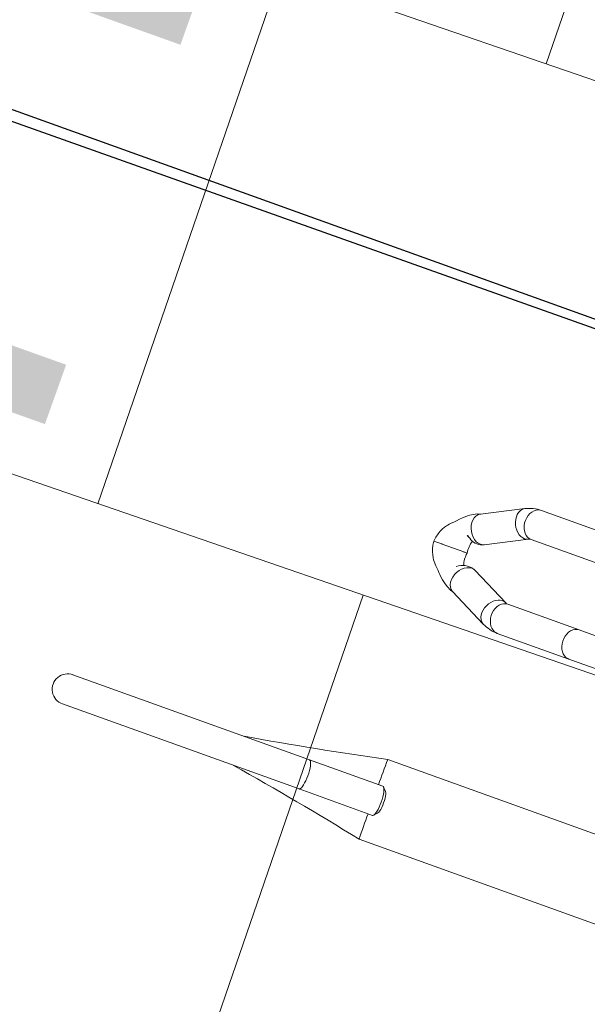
# Model space of a CAD drawing. Header units: metres. Extents: x 134157 to 138734, y 451157 to 455772.
# Tile 151 of 256: x 136407.219 to 136407.623, y 453387.39 to 453388.09. Entities that reach past the tile are written whole.
import ezdxf
from ezdxf import colors
from ezdxf.entities.mleader import LeaderData, LeaderLine
from ezdxf.math import Vec2, Vec3

# ---------------------------------------------------------------- set-up
doc = ezdxf.new("R2010")
doc.units = ezdxf.units.M
doc.layers.add('-DR-alg-hulplijnen', color=210, linetype='Continuous', plot=False)
doc.layers.add('-DR-alg-hulplijnen aandachtspunten', color=210, linetype='Continuous', plot=False)
doc.layers.add('-DR-alg-hulplijnen kantverharding asflast nieuwe fietsstraat', color=7, linetype='Continuous', true_color=0xff9429, plot=False)
doc.layers.add('-DR-nw-gr-arc-gras', color=7, linetype='Continuous', true_color=0xb5d5a4)
for name, color, linetype in [('-DR-nw-inr-fietsparkeren Tulip Traverse', 2, 'Continuous'), ('-DR-nw-txt bovengrondse infra', 2, 'Continuous'), ('-DR-nw-vh-kantverharding', 3, 'Continuous'), ('VELOPA-FIG15', 1, 'Continuous'), ('VELOPA-FIG25', 1, 'Continuous')]:
    doc.layers.add(name, color=color, linetype=linetype)
doc.layers.add('-DR-nw-vh-arc-asfalt fietsstraat rood', color=7, linetype='Continuous', lineweight=9, true_color=0xdfbfc7)
doc.layers.add('-DR-nw-vh-arc-sbs kf bruinrood rabat halfsteens', color=7, linetype='Continuous', lineweight=9, true_color=0xb88485)
doc.layers.add('-DR-nw-vh-arc-tegels 300x300x45', color=253, linetype='Continuous', lineweight=9)
doc.styles.add('CE', font='txt', dxfattribs={"height": 1.8})
doc.styles.add('Drong', font='txt', dxfattribs={"height": 1.8})

# ---------------------------------------------------------------- blocks, each defined once
blk = doc.blocks.new('Tulip fietsenrek rail')
at = {"layer": '-DR-alg-hulplijnen'}
blk.add_lwpolyline([(3150, -1934.99), (3150, -9.99), (150, -9.99), (150, -1934.99)], close=True, dxfattribs=at)
blk = doc.blocks.new('Tulip Traverse voetplaat eenzijdig')
at = {"layer": '-DR-alg-hulplijnen', "ltscale": 30}
blk.add_lwpolyline([(3000, -1734.99), (3000, 190.01), (0, 190.01), (0, -1734.99)], close=True, dxfattribs=at)
at = {"layer": 'VELOPA-FIG15', "color": 252, "linetype": 'Continuous', "lineweight": 9, "flags": 128}
for points in [[(212, -244.2), (212.18, -245.69), (212.7, -247.14), (213.56, -248.49), (214.72, -249.7), (216.14, -250.73), (217.79, -251.56), (219.6, -252.15), (221.52, -252.48), (223.49, -252.55), (225.45, -252.35), (227.32, -251.89), (229.06, -251.17), (230.6, -250.24), (231.9, -249.11), (232.91, -247.82), (233.6, -246.42), (233.96, -244.95), (234, -244.2)], [(163, -298.22), (162.82, -299.71), (162.3, -301.16), (161.44, -302.51), (160.28, -303.72), (158.86, -304.75), (157.21, -305.58), (155.4, -306.17), (153.48, -306.5), (151.51, -306.57), (149.55, -306.37), (147.68, -305.91), (145.94, -305.2), (144.4, -304.26), (143.1, -303.13), (142.09, -301.85), (141.4, -300.44), (141.05, -298.97), (141, -298.22)], [(163.47, -299.95), (163.93, -301.23), (164.1, -302.68)], [(211.53, -299.95), (211.07, -301.23), (210.9, -302.68)], [(212, -298.22), (212.18, -299.71), (212.7, -301.16), (213.56, -302.51), (214.72, -303.72), (216.14, -304.75), (217.79, -305.58), (219.6, -306.17), (221.52, -306.5), (223.49, -306.57), (225.45, -306.37), (227.32, -305.91), (229.06, -305.2), (230.6, -304.26), (231.9, -303.13), (232.91, -301.85), (233.6, -300.44), (233.96, -298.97), (234, -298.22)], [(164.1, -302.68), (163.93, -304.21), (163.43, -305.76), (162.62, -307.29), (161.52, -308.73), (160.17, -310.06), (158.6, -311.22), (156.88, -312.18), (155.05, -312.9), (153.18, -313.37), (151.33, -313.56), (149.54, -313.48), (147.89, -313.12), (146.43, -312.5), (145.2, -311.64), (144.24, -310.55), (143.83, -309.88)], [(210.9, -302.68), (211.07, -304.21), (211.57, -305.76), (212.38, -307.29), (213.48, -308.73), (214.84, -310.06), (216.4, -311.22), (218.12, -312.18), (219.95, -312.9), (221.82, -313.37), (223.68, -313.56), (225.46, -313.48), (227.11, -313.12), (228.57, -312.5), (229.8, -311.64), (230.77, -310.55), (231.17, -309.88)], [(375, -390.93), (373.04, -390.97), (371.13, -391.1), (369.36, -391.31), (367.76, -391.59), (366.4, -391.93), (365.31, -392.33), (364.54, -392.77), (364.1, -393.24), (364, -393.6)], [(386, -393.6), (385.9, -393.24), (385.46, -392.77), (384.69, -392.33), (383.6, -391.93), (382.24, -391.59), (380.64, -391.31), (378.87, -391.1), (376.96, -390.97), (375, -390.93)]]:
    blk.add_lwpolyline(points, dxfattribs=at)
at = {"layer": 'VELOPA-FIG25', "color": 252, "linetype": 'Continuous', "lineweight": 9}
for p, q in [((405.15, -341.15), (405.15, -0.08)), ((344.85, -18.58), (344.85, -341.13)), ((212, -69.86), (212, -244.2)), ((234, -244.2), (234, -69.86)), ((141, -244.2), (141, -298.22)), ((163, -298.22), (163, -244.2)), ((212, -244.2), (212, -298.22)), ((234, -298.22), (234, -244.2)), ((177.82, -328.32), (163.47, -299.95)), ((211.53, -299.95), (197.19, -328.32)), ((143.84, -309.88), (158.19, -338.25)), ((216.82, -338.25), (231.17, -309.88)), ((178.07, -329.03), (177.86, -328.4)), ((197.14, -328.4), (196.91, -329.09)), ((366.77, -335.12), (364.35, -337.4)), ((385.65, -337.4), (383.23, -335.12)), ((187.5, -339.92), (187.5, -337.88)), ((187.5, -339.92), (187.5, -340.34)), ((187.5, -356.65), (187.5, -340.34)), ((364, -338.06), (364, -393.6)), ((386, -393.6), (386, -338.06)), ((187.5, -356.96), (187.5, -356.65)), ((187.5, -363), (187.5, -356.96)), ((364, -393.6), (364, -572.67)), ((386, -393.6), (386, -572.71))]:
    blk.add_line(p, q, dxfattribs=at)
at = {"layer": 'VELOPA-FIG25', "color": 252, "linetype": 'Continuous', "lineweight": 9, "flags": 128}
for points in [[(178.45, -331.05), (178.25, -329.46), (177.78, -328.33)], [(196.55, -331.05), (196.75, -329.46), (197.22, -328.33)], [(158.22, -338.23), (158.35, -338.55), (159.31, -339.79), (160.61, -340.77), (162.2, -341.48), (164, -341.86), (165.96, -341.92), (168, -341.64), (170.04, -341.05), (172, -340.15), (173.81, -339), (175.39, -337.62), (176.69, -336.07), (177.66, -334.42), (178.25, -332.73), (178.45, -331.05)], [(216.78, -338.23), (216.66, -338.55), (215.69, -339.79), (214.39, -340.77), (212.81, -341.48), (211, -341.86), (209.04, -341.92), (207, -341.64), (204.96, -341.05), (203, -340.15), (201.2, -339), (199.61, -337.62), (198.31, -336.07), (197.35, -334.42), (196.75, -332.73), (196.55, -331.05)], [(375, -335.4), (373.04, -335.44), (371.13, -335.57), (369.36, -335.77), (367.76, -336.05), (366.4, -336.4), (365.31, -336.8), (364.54, -337.24), (364.1, -337.7), (364, -338.06)], [(366.77, -335.12), (366.92, -335), (367.64, -334.61), (368.68, -334.26), (370, -333.97), (371.54, -333.75), (373.23, -333.62), (375, -333.58)], [(375, -333.58), (376.77, -333.62), (378.46, -333.75), (380, -333.97), (381.32, -334.26), (382.36, -334.61), (383.08, -335), (383.23, -335.12)], [(386, -338.06), (385.9, -337.7), (385.46, -337.24), (384.69, -336.8), (383.6, -336.4), (382.24, -336.05), (380.64, -335.77), (378.87, -335.57), (376.96, -335.44), (375, -335.4)], [(158.06, -338), (158.83, -340.38), (160.2, -343.08), (161.51, -345.1), (162.56, -346.53), (163.64, -347.84), (165.01, -349.37), (166.7, -351.01), (168.49, -352.59), (169.96, -354.16), (171.28, -355.62), (172.47, -356.75), (173.4, -357.55), (174.25, -358.19), (175.59, -359.09), (177.5, -360.16), (179.37, -361), (181.64, -361.82), (184.35, -362.52), (187.5, -363)], [(176.9, -339.59), (176.63, -340.06), (176.05, -341.14), (175.76, -341.77), (175.69, -341.97), (175.71, -341.83), (175.76, -341.32), (175.77, -340.6)], [(187.5, -363), (190.42, -362.57), (192.96, -361.94), (195.12, -361.21), (196.92, -360.44), (198.81, -359.45), (200.18, -358.59), (201.15, -357.89), (203.57, -355.77), (205.35, -353.76), (206.23, -352.94), (207.24, -352.04), (208.36, -351), (209.69, -349.68), (211.43, -347.75), (213.5, -345.08), (214.95, -342.81), (216.29, -340.1), (216.97, -337.95)]]:
    blk.add_lwpolyline(points, dxfattribs=at)
at = {"layer": 'VELOPA-FIG25', "color": 252, "linetype": 'Continuous', "lineweight": 9}
for centre, radius, start, end in [((166.85, -298.11), 25.85, 180.23551, 207.08773), ((166.97, -298.08), 3.97, 181.99449, 208.11846), ((208.09, -298.1), 3.91, 331.67481, 358.2049), ((208.25, -298.14), 25.75, 332.85949, 359.81727), ((169.31, -333.46), 9.75, 321.0819, 23.26472), ((208.21, -333.63), 12.17, 160.5636, 222.19632), ((184.6, -315.51), 22.56, 253.70815, 277.3997), ((190.38, -314.63), 23.43, 262.94416, 285.56899), ((-2308.46, -892.73), 2710.01, 9.54968, 11.74147), ((359.72, 230.49), 571.94, 268.51093, 270.42893), ((3112.6, -902.9), 2765.09, 168.2804, 170.42856), ((391.04, 146.69), 488.15, 269.40876, 271.65637), ((375, -572.73), 11, 179.08553, 0.91447)]:
    blk.add_arc(centre, radius, start, end, dxfattribs=at)

msp = doc.modelspace()

# ---------------------------------------------------------------- hatches: boundary and pattern name
at = {"layer": '-DR-nw-gr-arc-gras', "transparency": 33554687}
h = msp.add_hatch(dxfattribs=at)
h.set_pattern_fill('AGR-BOLLEN', color=256, scale=0.1, pattern_type=2)
h.set_pattern_definition([(115.335625, (136419.71802, 453326.2367), (-0.223681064, -0.105903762), [0.06, -0.187485]), (205.335625, (136419.71802, 453326.2367), (0.105903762, -0.223681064), [0.06, -0.187485])])
edge = h.paths.add_edge_path()
edge.add_arc((-7000776.80952, 3043164.56756), 7592527.99736, 340.056750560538, 340.05722562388)
edge.add_line((136455.78156, 453494.25428), (136455.1236, 453494.49341))
edge.add_arc((380495.22236, 364992.54844), 259592.30355, 160.0666568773, 160.0804453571)
edge.add_line((136433.83229, 453435.76153), (136433.81349, 453435.76834))
edge.add_line((136433.81349, 453435.76834), (136432.1795, 453431.25509))
edge.add_line((136432.1795, 453431.25509), (136432.1983, 453431.24829))
edge.add_line((136432.1983, 453431.24829), (136431.67763, 453429.86961))
edge.add_line((136431.67763, 453429.86961), (136432.33635, 453429.63123))
edge.add_line((136432.33635, 453429.63123), (136434.30927, 453435.07658))
at = {"layer": '-DR-nw-vh-arc-asfalt fietsstraat rood', "transparency": 33554687}
h = msp.add_hatch(color=256, dxfattribs=at)
h.dxf.hatch_style = 1
h.paths.add_polyline_path([(136403.73671, 453366.33143), (136407.68783, 453364.90703, -0.000637), (136419.7061, 453398.46725), (136415.7538, 453399.88828, 0.000636)])
at = {"layer": '-DR-nw-vh-arc-sbs kf bruinrood rabat halfsteens', "transparency": 33554687}
h = msp.add_hatch(color=256, dxfattribs=at)
h.dxf.hatch_style = 1
h.paths.add_polyline_path([(136403.73671, 453366.33143, -0.000636), (136415.7538, 453399.88828), (136415.38747, 453400.02), (136409.46687, 453383.5524), (136409.3658, 453383.27011), (136408.72531, 453381.48132), (136408.62426, 453381.19912), (136408.45595, 453380.7283), (136408.28763, 453380.25748), (136408.11932, 453379.78666), (136407.95101, 453379.31585), (136407.78269, 453378.84503), (136407.61438, 453378.37421), (136407.44606, 453377.90339), (136407.27775, 453377.43257), (136407.10943, 453376.96175), (136406.94112, 453376.49093), (136406.77281, 453376.02011), (136406.60449, 453375.5493), (136406.43618, 453375.07848), (136406.26786, 453374.60766), (136406.09955, 453374.13684), (136405.93123, 453373.66602), (136405.76292, 453373.1952), (136405.5946, 453372.72438), (136405.42629, 453372.25357), (136405.25798, 453371.78275), (136405.08966, 453371.31193), (136404.92135, 453370.84111), (136404.08645, 453368.50201), (136403.36207, 453366.46649)])
at = {"layer": '-DR-nw-vh-arc-tegels 300x300x45'}
h = msp.add_hatch(dxfattribs=at)
h.set_pattern_fill('AVH-TEGEL_200X200_HALFST', color=256, scale=2, angle=71, pattern_type=2)
h.set_pattern_definition([(71, (0, 0), (-0.05887645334, 0.44332106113), [0.4, -0.4]), (161, (0, 0), (-0.13022726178, -0.37820743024), [])])
h.paths.add_polyline_path([(136407.30796, 453384.64428), (136409.0973, 453384.00338), (136408.99614, 453383.72095), (136409.27854, 453383.61984), (136409.07721, 453383.06412), (136408.51158, 453383.25759), (136407.93851, 453381.65709), (136400.77192, 453380.05152), (136401.65082, 453381.93196), (136403.14224, 453386.11084), (136403.71536, 453385.92555), (136406.60536, 453394.0296), (136408.42364, 453393.38338), (136409.93582, 453392.83978), (136410.21794, 453392.73896), (136407.47713, 453385.1148)])

# ---------------------------------------------------------------- linework, layer by layer
at = {"layer": '-DR-alg-hulplijnen kantverharding asflast nieuwe fietsstraat'}
for points in [[(136615.55749, 453953.71128), (136612.59882, 453946.97744), (136593.39685, 453893.94806), (136588.98001, 453881.75673), (136586.92969, 453874.65046, -0.015888), (136585.95254, 453871.62774), (136586.32885, 453871.49148), (136577.73834, 453847.76738, 0.004102), (136569.55145, 453824.56509, -0.004267), (136561.0218, 453800.41688), (136429.64869, 453438.35722, 0.002152), (136389.02415, 453324.87671), (136377.11926, 453291.16513), (136363.76655, 453256.91014), (136359.07948, 453243.63757)], [(136615.55749, 453953.71128), (136612.59882, 453946.97744), (136593.39685, 453893.94806), (136588.98001, 453881.75673), (136586.92969, 453874.65046, -0.015888), (136585.95254, 453871.62774), (136586.32885, 453871.49148), (136577.73834, 453847.76738, 0.004102), (136569.55145, 453824.56509, -0.004267), (136561.0218, 453800.41688), (136429.64869, 453438.35722, 0.002152), (136389.02415, 453324.87671), (136377.11926, 453291.16513), (136363.76655, 453256.91014), (136363.7281, 453256.80125)], [(136620.46702, 453951.93353), (136618.88984, 453946.46613, -0.016644), (136617.86159, 453943.30118), (136595.36718, 453881.17919, -0.016644), (136594.13067, 453878.08964), (136591.84169, 453872.87999, 0.011636), (136590.95547, 453870.72837), (136590.60519, 453869.79045), (136590.22908, 453869.92663), (136581.68741, 453846.33741, 0.004102), (136573.52345, 453823.20011, -0.004267), (136564.96993, 453798.9843), (136433.59682, 453436.92464, 0.002152), (136392.98446, 453323.47817), (136381.05704, 453289.70279), (136367.70433, 453255.4478), (136363.03979, 453242.23902)], [(136620.46702, 453951.93353), (136618.88984, 453946.46613, -0.016644), (136617.86159, 453943.30118), (136595.36718, 453881.17919, -0.016644), (136594.13067, 453878.08964), (136591.84169, 453872.87999, 0.011636), (136590.95547, 453870.72837), (136590.60519, 453869.79045), (136590.22908, 453869.92663), (136581.68741, 453846.33741, 0.004102), (136573.52345, 453823.20011, -0.004267), (136564.96993, 453798.9843), (136433.59682, 453436.92464, 0.002152), (136392.98446, 453323.47817), (136381.05704, 453289.70279), (136367.70433, 453255.4478), (136367.68318, 453255.3879)]]:
    msp.add_lwpolyline(points, format="xyb", dxfattribs=at)
at = {"layer": '-DR-nw-vh-kantverharding'}
for points in [[(136359.07948, 453243.63757), (136363.76655, 453256.91014), (136377.11926, 453291.16513), (136389.02415, 453324.87671, -0.002152), (136429.64869, 453438.35722), (136561.0218, 453800.41688, 0.004267), (136569.55145, 453824.56509, -0.004102), (136577.73834, 453847.76738), (136586.32885, 453871.49148), (136585.95254, 453871.62774)], [(136363.7281, 453256.80125), (136363.76655, 453256.91014), (136377.11926, 453291.16513), (136389.02415, 453324.87671, -0.002152), (136429.64869, 453438.35722), (136561.0218, 453800.41688, 0.004267), (136569.55145, 453824.56509, -0.004102), (136577.73834, 453847.76738), (136586.32885, 453871.49148), (136585.95254, 453871.62774)], [(136363.03979, 453242.23902), (136367.70433, 453255.4478), (136381.05704, 453289.70279), (136392.98446, 453323.47817, -0.002152), (136433.59682, 453436.92464), (136564.96993, 453798.9843, 0.004267), (136573.52345, 453823.20011, -0.004102), (136581.68741, 453846.33741), (136590.22908, 453869.92663), (136590.60519, 453869.79045)], [(136367.68318, 453255.3879), (136367.70433, 453255.4478), (136381.05704, 453289.70279), (136392.98446, 453323.47817, -0.002152), (136433.59682, 453436.92464), (136564.96993, 453798.9843, 0.004267), (136573.52345, 453823.20011, -0.004102), (136581.68741, 453846.33741), (136590.22908, 453869.92663), (136590.60519, 453869.79045)], [(136392.1877, 453320.02068), (136393.36164, 453323.34498, -0.002152), (136433.97284, 453436.78821), (136565.34594, 453798.84787, 0.004267), (136573.90174, 453823.07012, -0.004102), (136582.06352, 453846.20123), (136590.469, 453869.41434)], [(136388.64527, 453325.00506, -0.002152), (136429.27268, 453438.49366), (136433.48823, 453450.11157)]]:
    msp.add_lwpolyline(points, format="xyb", dxfattribs=at)

# ---------------------------------------------------------------- block references
at = {"layer": '-DR-nw-inr-fietsparkeren Tulip Traverse'}
for name, p, xscale, yscale, zscale, rotation in [('Tulip fietsenrek rail', (136409.16009, 453390.66945), 0.0009999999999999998, 0.0009999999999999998, 0.0009999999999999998, 250.4383029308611), ('Tulip Traverse voetplaat eenzijdig', (136407.91888, 453387.77292), 0.001, 0.001, 0.001, 250.2240704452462)]:
    msp.add_blockref(name, p, dxfattribs=dict(at, xscale=xscale, yscale=yscale, zscale=zscale, rotation=rotation))

# ---------------------------------------------------------------- texts
at = {"layer": '-DR-nw-txt bovengrondse infra', "insert": (136406.88463, 453387.88653), "char_height": 0.36, "attachment_point": 1, "rotation": 70.33563, "style": 'Drong'}
msp.add_mtext_dynamic_manual_height_columns('Fietsparkeren', width=2.1335831, gutter_width=1.8, heights=[0], dxfattribs=at)

# ---------------------------------------------------------------- leaders
at = {"layer": '-DR-alg-hulplijnen aandachtspunten'}
ml = msp.add_multileader_mtext('Standard', dxfattribs=at)
ml.set_content('Dient hier rekening gehouden te worden \\Peen doorgaande weg? e.e.a. afhankelijk van aansluitend ontwerp', color=7, style='CE')
ml.set_leader_properties(color=256, linetype='ByLayer', lineweight=-1)
ml.build(insert=Vec2(0, 0))
ml.multileader.update_dxf_attribs({"text_left_attachment_type": 5, "text_right_attachment_type": 5, "dogleg_length": 70.90462, "arrow_head_size": 0.5, "scale": 0.2})
ctx = ml.context
ctx.base_point, ctx.scale, ctx.char_height, ctx.arrow_head_size, ctx.landing_gap_size, ctx.plane_origin, ctx.plane_x_axis, ctx.plane_y_axis = Vec3(136388.3781, 453391.88354), 0.2, 0.8, 0.5, 0.04, Vec3(136401.82687, 453391.35139), Vec3(0.33651, 0.94168), Vec3(-0.94168, 0.33651)
ctx.left_attachment, ctx.right_attachment = 5, 5
notes = []
notes.append((ctx, [(1, (1, 1, 0), (136399.31714, 453422.49506), (-0.33651, -0.94168), 0.8587, [(0, [(136413.51959, 453427.30583)], 0, [])])]))
ctx.mtext.insert, ctx.mtext.text_direction, ctx.mtext.rotation, ctx.mtext.flow_direction = Vec3(136386.13981, 453392.72588), Vec3(0.33651, 0.94168), 1.227588, 5
ml = msp.add_multileader_mtext('Standard', dxfattribs=at)
ml.set_content("Dient hier ook nog rekening gehouden te worden \\Pmet het plaatsen van nieuw OC's ?", color=7, style='CE')
ml.set_leader_properties(color=256, linetype='ByLayer', lineweight=-1)
ml.build(insert=Vec2(0, 0))
ml.multileader.update_dxf_attribs({"text_left_attachment_type": 5, "text_right_attachment_type": 5, "dogleg_length": 70.90462, "arrow_head_size": 0.5, "scale": 0.2})
ctx = ml.context
ctx.base_point, ctx.scale, ctx.char_height, ctx.arrow_head_size, ctx.landing_gap_size, ctx.plane_origin, ctx.plane_x_axis, ctx.plane_y_axis = Vec3(136395.28064, 453388.43787), 0.2, 0.8, 0.5, 0.04, Vec3(136406.16316, 453380.72439), Vec3(0.33651, 0.94168), Vec3(-0.94168, 0.33651)
ctx.left_attachment, ctx.right_attachment = 5, 5
notes.append((ctx, [(1, (1, 1, 0), (136403.65343, 453411.86806), (-0.33651, -0.94168), 0.8587, [(0, [(136415.67284, 453415.43039)], 0, [])])]))
ctx.mtext.insert, ctx.mtext.text_direction, ctx.mtext.rotation, ctx.mtext.flow_direction = Vec3(136393.05118, 453389.27705), Vec3(0.33651, 0.94168), 1.227588, 5
for ctx, leaders in notes:
    for number, flags, end, landing, length, lines in leaders:
        leader = LeaderData()
        leader.index, (leader.has_last_leader_line, leader.has_dogleg_vector, leader.attachment_direction) = number, flags
        leader.last_leader_point, leader.dogleg_vector, leader.dogleg_length = Vec3(end), Vec3(landing), length
        for number, points, colour, breaks in lines:
            line = LeaderLine()
            line.index, line.vertices, line.color, line.breaks = number, Vec3.list(points), colors.encode_raw_color(colour), breaks
            leader.lines.append(line)
        ctx.leaders.append(leader)

doc.saveas('drawing.dxf')
